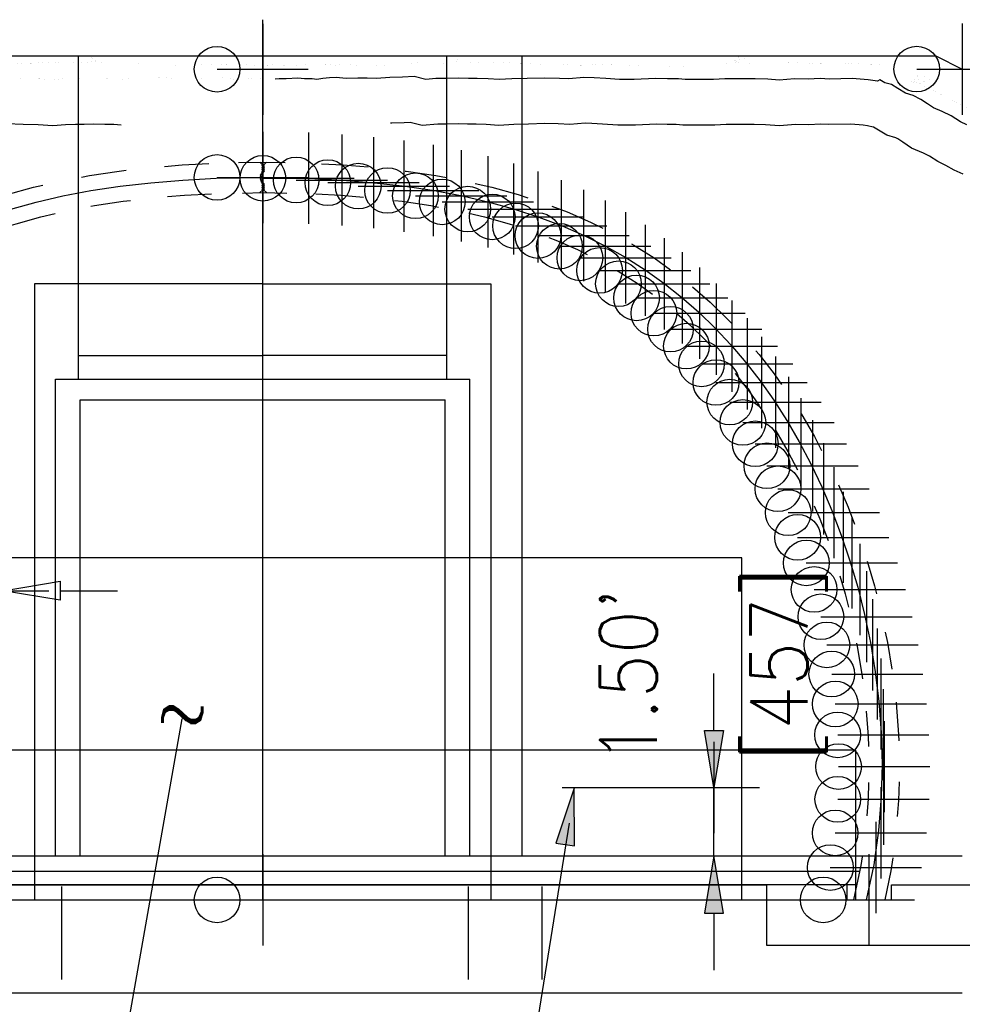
# Model space of a CAD drawing. Extents: x 10 to 1164, y 0 to 483.
# Tile 8 of 17: x 84 to 105, y 165 to 186. Entities that reach past the tile are written whole.
import ezdxf
from ezdxf.enums import TextEntityAlignment as Align

# ---------------------------------------------------------------- set-up
doc = ezdxf.new("R2010")
doc.units = 0
doc.header["$LTSCALE"] = 25.4
doc.header["$MEASUREMENT"] = 0
doc.layers.get('0').update_dxf_attribs({"linetype": 'CONTINUOUS'})
doc.layers.get('DEFPOINTS').update_dxf_attribs({"linetype": 'CONTINUOUS'})
for name, color, linetype in [('ARC', 7, 'CONTINUOUS'), ('ARC-CENT', 1, 'CONTINUOUS'), ('ARC-CONST', 1, 'CONTINUOUS'), ('ARC-FTNG', 7, 'CONTINUOUS'), ('ARC-GRD', 1, 'CONTINUOUS'), ('ARC-PTS', 1, 'CONTINUOUS'), ('ARC-SOIL', 1, 'CONTINUOUS'), ('ARC-STR', 7, 'CONTINUOUS'), ('DWG-LINES', 7, 'CONTINUOUS'), ('HATCH', 7, 'CONTINUOUS'), ('LABELS', 7, 'CONTINUOUS'), ('POINTS', 1, 'CONTINUOUS'), ('TEXT', 7, 'CONTINUOUS'), ('TRASH', 1, 'CONTINUOUS')]:
    doc.layers.add(name, color=color, linetype=linetype)
doc.styles.add('TXT_SHX', font='txt.shx')

# ---------------------------------------------------------------- blocks, each defined once
blk = doc.blocks.new('2FL')
at = {"layer": 'DWG-LINES', "color": 1, "linetype": 'CONTINUOUS', "const_width": 0.00025}
blk.add_lwpolyline([(-0.12, -1.39), (-0.12, -3.25), (-0.31, -3.25), (-0.31, -1.46, -0.342997), (-0.31, 1.46), (-0.31, 3.25), (-0.12, 3.25), (-0.12, 1.39)], format="xyb", dxfattribs=at)
blk.add_lwpolyline([(0.12, -3.25), (0.12, -1.65, -0.454859), (0.12, 1.65), (0.12, 3.25), (0.31, 3.25), (0.31, 1.56, 0.480384), (0.31, -1.56), (0.31, -3.25)], format="xyb", close=True, dxfattribs=at)
at = {"layer": 'HATCH', "color": 6, "linetype": 'CONTINUOUS'}
for p, q in [((-0.31, 3.16), (-0.23, 3.25)), ((-0.31, 2.99), (-0.12, 3.17)), ((-0.31, 2.63), (-0.12, 2.82)), ((-0.31, 2.46), (-0.12, 2.64)), ((0.12, 3.07), (0.3, 3.25)), ((0.12, 2.89), (0.31, 3.08)), ((0.12, 2.54), (0.31, 2.73)), ((-0.81, 0.01), (-0.61, 0.21)), ((-0.81, -0.16), (-0.65, 0)), ((-0.78, 0.4), (-0.53, 0.65)), ((-0.73, 0.63), (-0.41, 0.94)), ((-0.65, 0), (-0.62, 0.02)), ((-0.62, 0.02), (-0.43, 0.22)), ((-0.61, 0.21), (-0.39, 0.44)), ((-0.53, 0.65), (-0.16, 1.02)), ((-0.45, 1.25), (-0.12, 1.58)), ((-0.41, 0.94), (0.31, 1.67)), ((-0.31, 2.1), (-0.17, 2.25)), ((-0.31, 1.93), (-0.12, 2.11)), ((-0.31, 1.57), (-0.12, 1.76)), ((-0.17, 2.25), (-0.12, 2.29)), ((0.12, 2.36), (0.31, 2.55)), ((0.12, 2.01), (0.31, 2.2)), ((0.12, 1.83), (0.31, 2.02)), ((-0.77, -0.47), (-0.6, -0.31)), ((-0.73, -0.61), (-0.58, -0.46)), ((-0.64, -0.88), (-0.5, -0.73)), ((-0.6, -0.31), (-0.43, -0.14)), ((-0.59, -1), (-0.45, -0.86)), ((-0.58, -0.46), (-0.42, -0.3)), ((-0.5, -0.73), (-0.35, -0.59)), ((-0.47, -1.23), (-0.33, -1.1)), ((-0.45, -0.86), (-0.3, -0.72)), ((-0.4, -1.34), (-0.26, -1.21)), ((-0.33, -1.1), (-0.19, -0.96)), ((-0.31, -1.61), (-0.12, -1.42)), ((-0.31, -1.79), (-0.12, -1.6)), ((-0.31, -2.14), (-0.12, -1.95)), ((-0.31, -2.32), (-0.12, -2.13)), ((-0.31, -2.67), (-0.12, -2.48)), ((-0.26, -1.21), (-0.13, -1.07)), ((-0.11, -1.41), (0.02, -1.28)), ((-0.03, -1.5), (0.1, -1.37)), ((0.12, -1.7), (0.29, -1.54)), ((0.12, -1.88), (0.31, -1.69)), ((0.12, -2.23), (0.31, -2.04)), ((0.12, -2.41), (0.31, -2.22)), ((0.12, -2.76), (0.31, -2.58)), ((-0.31, -2.85), (-0.12, -2.66)), ((-0.31, -3.2), (-0.12, -3.01)), ((-0.19, -3.25), (-0.12, -3.19)), ((0.12, -2.94), (0.31, -2.75)), ((0.17, -3.25), (0.31, -3.11))]:
    blk.add_line(p, q, dxfattribs=at)
at = {"layer": 'LABELS', "color": 253, "linetype": 'CONTINUOUS'}
for p, q in [((-0.12, 3.25), (-0.88, 4)), ((0.12, 3.25), (0.88, 4)), ((-0.88, -4), (-0.12, -3.25)), ((0.88, -4), (0.12, -3.25))]:
    blk.add_line(p, q, dxfattribs=at)
blk = doc.blocks.new('2FL0')
at = {"layer": 'DWG-LINES', "color": 1, "linetype": 'CONTINUOUS', "const_width": 0.00025}
blk.add_lwpolyline([(-0.12, -1.39), (-0.12, -3.25), (-0.31, -3.25), (-0.31, -1.46, -0.342997), (-0.31, 1.46), (-0.31, 3.25), (-0.12, 3.25), (-0.12, 1.39)], format="xyb", dxfattribs=at)
blk.add_lwpolyline([(0.12, -3.25), (0.12, -1.65, -0.454859), (0.12, 1.65), (0.12, 3.25), (0.31, 3.25), (0.31, 1.56, 0.480384), (0.31, -1.56), (0.31, -3.25)], format="xyb", close=True, dxfattribs=at)
at = {"layer": 'HATCH', "color": 6, "linetype": 'CONTINUOUS'}
for p, q in [((-0.31, 3.16), (-0.23, 3.25)), ((-0.31, 2.99), (-0.12, 3.17)), ((-0.31, 2.63), (-0.12, 2.82)), ((-0.31, 2.46), (-0.12, 2.64)), ((0.12, 3.07), (0.3, 3.25)), ((0.12, 2.89), (0.31, 3.08)), ((0.12, 2.54), (0.31, 2.73)), ((-0.81, 0.01), (-0.61, 0.21)), ((-0.81, -0.16), (-0.65, 0)), ((-0.78, 0.4), (-0.53, 0.65)), ((-0.73, 0.63), (-0.41, 0.94)), ((-0.65, 0), (-0.62, 0.02)), ((-0.62, 0.02), (-0.43, 0.22)), ((-0.61, 0.21), (-0.39, 0.44)), ((-0.53, 0.65), (-0.16, 1.02)), ((-0.45, 1.25), (-0.12, 1.58)), ((-0.41, 0.94), (0.31, 1.67)), ((-0.31, 2.1), (-0.17, 2.25)), ((-0.31, 1.93), (-0.12, 2.11)), ((-0.31, 1.57), (-0.12, 1.76)), ((-0.17, 2.25), (-0.12, 2.29)), ((0.12, 2.36), (0.31, 2.55)), ((0.12, 2.01), (0.31, 2.2)), ((0.12, 1.83), (0.31, 2.02)), ((-0.77, -0.47), (-0.6, -0.31)), ((-0.73, -0.61), (-0.58, -0.46)), ((-0.64, -0.88), (-0.5, -0.73)), ((-0.6, -0.31), (-0.43, -0.14)), ((-0.59, -1), (-0.45, -0.86)), ((-0.58, -0.46), (-0.42, -0.3)), ((-0.5, -0.73), (-0.35, -0.59)), ((-0.47, -1.23), (-0.33, -1.1)), ((-0.45, -0.86), (-0.3, -0.72)), ((-0.4, -1.34), (-0.26, -1.21)), ((-0.33, -1.1), (-0.19, -0.96)), ((-0.31, -1.61), (-0.12, -1.42)), ((-0.31, -1.79), (-0.12, -1.6)), ((-0.31, -2.14), (-0.12, -1.95)), ((-0.31, -2.32), (-0.12, -2.13)), ((-0.31, -2.67), (-0.12, -2.48)), ((-0.26, -1.21), (-0.13, -1.07)), ((-0.11, -1.41), (0.02, -1.28)), ((-0.03, -1.5), (0.1, -1.37)), ((0.12, -1.7), (0.29, -1.54)), ((0.12, -1.88), (0.31, -1.69)), ((0.12, -2.23), (0.31, -2.04)), ((0.12, -2.41), (0.31, -2.22)), ((0.12, -2.76), (0.31, -2.58)), ((-0.31, -2.85), (-0.12, -2.66)), ((-0.31, -3.2), (-0.12, -3.01)), ((-0.19, -3.25), (-0.12, -3.19)), ((0.12, -2.94), (0.31, -2.75)), ((0.17, -3.25), (0.31, -3.11))]:
    blk.add_line(p, q, dxfattribs=at)
at = {"layer": 'LABELS', "color": 253, "linetype": 'CONTINUOUS'}
for p, q in [((-0.12, 3.25), (-0.88, 4)), ((0.12, 3.25), (0.88, 4)), ((-0.88, -4), (-0.12, -3.25)), ((0.88, -4), (0.12, -3.25))]:
    blk.add_line(p, q, dxfattribs=at)
blk = doc.blocks.new('ARC_D0')
at = {"layer": 'ARC', "color": 7, "linetype": 'CONTINUOUS'}
for points in [[(-3.972, 15.841), (-3.797, 15.874), (-3.144, 15.972), (-2.989, 15.99)], [(-2.152, 16.076), (-1.761, 16.108), (-1.183, 16.139)], [(-0.529, 16.157), (0, 16.167), (0.492, 16.157)], [(1.288, 16.133), (1.761, 16.108), (2.309, 16.063)], [(3.125, 15.974), (3.144, 15.972), (3.797, 15.874), (4.027, 15.83)], [(-5.79, 15.395), (-5.598, 15.458), (-5.023, 15.617), (-4.816, 15.665)], [(4.66, 15.701), (5.023, 15.617), (5.598, 15.458), (5.811, 15.388)], [(-3.766, 15.201), (-3.685, 15.216), (-3.056, 15.311), (-2.895, 15.33)], [(-2.088, 15.412), (-1.716, 15.443), (-1.119, 15.475)], [(-0.442, 15.492), (0, 15.5), (0.529, 15.49)], [(1.163, 15.472), (1.716, 15.443), (2.207, 15.403)], [(2.887, 15.33), (3.056, 15.311), (3.685, 15.216), (3.851, 15.185)], [(-7.29, 14.803), (-7.182, 14.856), (-6.676, 15.078), (-6.462, 15.159)], [(6.336, 15.207), (6.676, 15.078), (7.182, 14.856), (7.453, 14.721)], [(-5.505, 14.787), (-5.405, 14.819), (-4.859, 14.971), (-4.547, 15.043)], [(4.517, 15.049), (4.859, 14.971), (5.405, 14.819), (5.499, 14.789)], [(-7.066, 14.169), (-6.9, 14.252), (-6.424, 14.46), (-6.203, 14.544)], [(6.274, 14.517), (6.424, 14.46), (6.9, 14.252), (7.112, 14.146)], [(-8.922, 13.824), (-8.578, 14.069), (-8.132, 14.352), (-8.111, 14.364)], [(8.082, 14.38), (8.132, 14.352), (8.578, 14.069), (8.94, 13.811)], [(-8.552, 13.269), (-8.206, 13.515), (-7.829, 13.754)], [(7.77, 13.79), (7.789, 13.78), (8.206, 13.515), (8.542, 13.276)], [(9.418, 13.438), (9.806, 13.098), (10.181, 12.735), (10.274, 12.636)], [(-10.322, 12.584), (-10.181, 12.735), (-9.806, 13.098), (-9.585, 13.292)], [(-9.791, 12.177), (-9.705, 12.268), (-9.354, 12.608), (-9.179, 12.761)], [(9.075, 12.852), (9.354, 12.608), (9.705, 12.268), (9.827, 12.137)], [(-11.346, 11.334), (-11.208, 11.53), (-10.881, 11.951), (-10.746, 12.11)], [(10.81, 12.035), (10.881, 11.951), (11.208, 11.53), (11.37, 11.299)], [(-10.881, 10.837), (-10.672, 11.133), (-10.364, 11.53), (-10.281, 11.628)], [(10.358, 11.538), (10.364, 11.53), (10.672, 11.133), (10.881, 10.837)], [(-12.267, 9.82), (-12.091, 10.153), (-11.813, 10.631), (-11.762, 10.71)], [(11.8, 10.651), (11.813, 10.631), (12.091, 10.153), (12.251, 9.852)], [(-11.735, 9.4), (-11.508, 9.829), (-11.272, 10.235)], [(11.248, 10.277), (11.508, 9.829), (11.72, 9.428)], [(12.618, 9.098), (12.829, 8.605), (12.971, 8.235)], [(-13.031, 8.077), (-12.829, 8.605), (-12.657, 9.008)], [(12.09, 8.637), (12.211, 8.355), (12.394, 7.878)], [(-12.417, 7.817), (-12.414, 7.826), (-12.211, 8.355), (-12.097, 8.622)], [(-13.496, 6.537), (-13.409, 6.886), (-13.235, 7.478), (-13.229, 7.494)], [(13.251, 7.422), (13.409, 6.886), (13.453, 6.709)], [(-12.887, 6.226), (-12.766, 6.71), (-12.6, 7.272)], [(12.651, 7.1), (12.766, 6.71), (12.84, 6.415)], [(-13.819, 4.845), (-13.802, 4.99), (-13.694, 5.642), (-13.621, 5.993)], [(13.646, 5.87), (13.694, 5.642), (13.791, 5.054)], [(13.017, 5.625), (13.038, 5.519), (13.141, 4.896), (13.147, 4.846)], [(-13.173, 4.632), (-13.141, 4.896), (-13.038, 5.519), (-13.026, 5.582)], [(13.881, 4.333), (13.883, 4.318), (13.935, 3.626), (13.939, 3.487)], [(-13.947, 3.205), (-13.935, 3.626), (-13.886, 4.272)], [(13.228, 4.134), (13.269, 3.591), (13.275, 3.363)], [(-13.283, 3.081), (-13.269, 3.591), (-13.234, 4.053)], [(-13.901, 1.721), (-13.937, 2.177), (-13.949, 2.658)], [(-13.223, 1.599), (-13.271, 2.212), (-13.277, 2.471)], [(13.28, 2.57), (13.271, 2.212), (13.242, 1.843)], [(13.947, 2.587), (13.937, 2.177), (13.909, 1.827)], [(-13.632, 0), (-13.767, 0.641), (-13.806, 0.917)], [(-12.951, 0), (-13.11, 0.756), (-13.142, 0.981)], [(13.137, 0.944), (13.11, 0.756), (12.951, 0)], [(13.808, 0.926), (13.767, 0.641), (13.632, 0)]]:
    blk.add_lwpolyline(points, dxfattribs=at)

msp = doc.modelspace()

# ---------------------------------------------------------------- hatches: boundary and pattern name
at = {"linetype": 'CONTINUOUS'}
for points in [[(99.205, 170.788), (99.622, 170.788), (99.414, 169.538)], [(99.205, 166.788), (99.622, 166.788), (99.414, 168.038)]]:
    msp.add_hatch(color=7, dxfattribs=at).paths.add_polyline_path(points)
at = {"layer": 'TEXT', "linetype": 'CONTINUOUS'}
msp.add_hatch(color=7, dxfattribs=at).paths.add_polyline_path([(95.949, 168.322), (96.36, 168.257), (96.349, 169.524)])

# ---------------------------------------------------------------- linework, layer by layer
at = {"color": 7, "linetype": 'CONTINUOUS'}
for p, q in [((104.739, 185.278), (104.948, 185.278)), ((85.088, 173.85), (86.338, 173.85)), ((99.414, 170.788), (99.414, 172.038)), ((97.09, 169.538), (99.914, 169.538)), ((99.414, 168.038), (99.414, 169.538)), ((76.384, 168.038), (102.663, 168.038)), ((97.698, 168.038), (99.914, 168.038)), ((102.663, 168.038), (104.857, 168.038)), ((76.44, 167.704), (102.607, 167.704)), ((99.414, 166.788), (99.414, 165.538))]:
    msp.add_line(p, q, dxfattribs=at)
msp.add_lwpolyline([(74.19, 185.278), (74.773, 185.575), (104.273, 185.575), (104.857, 185.278)], dxfattribs=at)
for points in [[(85.088, 174.059), (85.088, 173.642), (83.838, 173.85)], [(99.205, 170.788), (99.622, 170.788), (99.414, 169.538)], [(99.205, 166.788), (99.622, 166.788), (99.414, 168.038)]]:
    msp.add_lwpolyline(points, close=True, dxfattribs=at)
at = {"layer": 'ARC-CENT', "color": 7, "linetype": 'CONTINUOUS'}
msp.add_lwpolyline([(84.002, 182.214), (84.56, 182.368), (85.145, 182.504), (85.759, 182.619), (86.401, 182.716), (87.072, 182.793), (87.771, 182.851), (88.504, 182.89), (89.523, 182.909), (90.543, 182.89), (91.276, 182.851), (91.975, 182.793), (92.646, 182.716), (93.288, 182.619), (93.901, 182.504), (94.487, 182.368), (95.045, 182.214), (95.578, 182.04), (96.086, 181.847), (96.572, 181.635), (97.036, 181.403), (97.48, 181.152), (97.906, 180.881), (98.314, 180.592), (98.704, 180.283), (99.079, 179.955), (99.438, 179.607), (99.782, 179.24), (100.111, 178.854), (100.425, 178.448), (100.725, 178.024), (101.01, 177.579), (101.28, 177.116), (101.535, 176.633), (101.775, 176.131), (101.998, 175.61), (102.205, 175.069), (102.394, 174.509), (102.564, 173.93), (102.714, 173.331), (102.843, 172.713), (102.948, 172.076), (103.027, 171.42), (103.078, 170.744), (103.098, 170.049), (103.081, 169.334), (103.022, 168.6), (102.916, 167.847), (102.753, 167.075)], dxfattribs=at)
msp.add_lwpolyline([(84.002, 182.214), (84.56, 182.368), (85.145, 182.504), (85.759, 182.619), (86.401, 182.716), (87.072, 182.793), (87.771, 182.851), (88.504, 182.89), (89.523, 182.909), (90.543, 182.89), (91.276, 182.851), (91.975, 182.793), (92.646, 182.716), (93.288, 182.619), (93.901, 182.504), (94.487, 182.368), (95.045, 182.214), (95.578, 182.04), (96.086, 181.847), (96.572, 181.635), (97.036, 181.403), (97.48, 181.152), (97.906, 180.881), (98.314, 180.592), (98.704, 180.283), (99.079, 179.955), (99.438, 179.607), (99.782, 179.24), (100.111, 178.854), (100.425, 178.448), (100.725, 178.024), (101.01, 177.579), (101.28, 177.116), (101.535, 176.633), (101.775, 176.131), (101.998, 175.61), (102.205, 175.069), (102.394, 174.509), (102.564, 173.93), (102.714, 173.331), (102.843, 172.713), (102.948, 172.076), (103.027, 171.42), (103.078, 170.744), (103.098, 170.049), (103.081, 169.334), (103.022, 168.6), (102.916, 167.847), (102.753, 167.075)], dxfattribs=at)
at = {"layer": 'ARC-CONST', "color": 7, "linetype": 'CONTINUOUS'}
for p, q in [((104.857, 186.283), (104.857, 184.283)), ((104.857, 186.283), (104.857, 184.283)), ((104.273, 185.575), (104.857, 185.283)), ((104.273, 185.575), (104.857, 185.283)), ((103.857, 185.283), (105.857, 185.283)), ((103.857, 185.283), (105.857, 185.283)), ((89.523, 168.075), (89.523, 166.075)), ((89.523, 168.075), (89.523, 166.075)), ((88.523, 167.075), (90.523, 167.075)), ((88.523, 167.075), (90.523, 167.075))]:
    msp.add_line(p, q, dxfattribs=at)
for centre in [(103.857, 185.283), (103.857, 185.283), (88.523, 167.075), (88.523, 167.075)]:
    msp.add_circle(centre, 0.5, dxfattribs=at)
at = {"layer": 'ARC-FTNG', "color": 7, "linetype": 'CONTINUOUS'}
msp.add_lwpolyline([(103.307, 167.075), (103.307, 167.408), (105.575, 167.408), (105.575, 166.075), (100.575, 166.075), (100.575, 167.408), (101.588, 167.41), (102.329, 167.408), (102.329, 167.075)], close=True, dxfattribs=at)
at = {"layer": 'ARC-GRD', "color": 253, "linetype": 'CONTINUOUS'}
msp.add_line((89.523, 167.075), (89.523, 186.365), dxfattribs=at)
msp.add_line((89.523, 167.075), (89.523, 186.365), dxfattribs=at)
for points in [[(89.523, 180.575), (84.523, 180.575), (84.523, 167.075)], [(89.523, 180.575), (84.523, 180.575), (84.523, 167.075)], [(89.523, 180.575), (94.523, 180.575), (94.523, 167.075)], [(89.523, 180.575), (94.523, 180.575), (94.523, 167.075)], [(89.523, 167.075), (100.023, 167.075), (100.023, 174.575), (79.023, 174.575), (79.023, 167.075)], [(89.523, 167.075), (100.023, 167.075), (100.023, 174.575), (79.023, 174.575), (79.023, 167.075)], [(89.523, 167.075), (102.523, 167.075), (102.523, 170.354), (76.523, 170.354), (76.523, 167.075)], [(89.523, 167.075), (102.523, 167.075), (102.523, 170.354), (76.523, 170.354), (76.523, 167.075)]]:
    msp.add_lwpolyline(points, dxfattribs=at)
msp.add_lwpolyline([(89.523, 167.075), (102.523, 167.075), (102.523, 167.403), (76.523, 167.403), (76.523, 167.075)], close=True, dxfattribs=at)
msp.add_lwpolyline([(89.523, 167.075), (102.523, 167.075), (102.523, 167.403), (76.523, 167.403), (76.523, 167.075)], close=True, dxfattribs=at)
at = {"layer": 'ARC-PTS', "color": 5, "linetype": 'CONTINUOUS'}
for p, q in [((89.523, 183.909), (89.523, 181.909)), ((89.523, 183.909), (89.523, 181.909)), ((90.528, 183.89), (90.528, 181.89)), ((90.528, 183.89), (90.528, 181.89)), ((91.257, 183.852), (91.257, 181.852)), ((91.257, 183.852), (91.257, 181.852)), ((91.951, 183.794), (91.951, 181.794)), ((91.951, 183.794), (91.951, 181.794)), ((92.619, 183.718), (92.619, 181.718)), ((92.619, 183.718), (92.619, 181.718)), ((93.259, 183.622), (93.259, 181.622)), ((93.259, 183.622), (93.259, 181.622)), ((93.872, 183.506), (93.872, 181.506)), ((93.872, 183.506), (93.872, 181.506)), ((94.458, 183.371), (94.458, 181.371)), ((94.458, 183.371), (94.458, 181.371)), ((95.018, 183.216), (95.018, 181.216)), ((95.018, 183.216), (95.018, 181.216)), ((95.554, 183.042), (95.554, 181.042)), ((95.554, 183.042), (95.554, 181.042)), ((88.523, 182.909), (90.523, 182.909)), ((88.523, 182.909), (90.523, 182.909)), ((89.528, 182.89), (91.528, 182.89)), ((89.528, 182.89), (91.528, 182.89)), ((90.257, 182.852), (92.257, 182.852)), ((90.257, 182.852), (92.257, 182.852)), ((90.951, 182.794), (92.951, 182.794)), ((90.951, 182.794), (92.951, 182.794)), ((96.067, 182.848), (96.067, 180.848)), ((96.067, 182.848), (96.067, 180.848)), ((91.619, 182.718), (93.619, 182.718)), ((91.619, 182.718), (93.619, 182.718)), ((92.259, 182.622), (94.259, 182.622)), ((92.259, 182.622), (94.259, 182.622)), ((96.557, 182.633), (96.557, 180.633)), ((96.557, 182.633), (96.557, 180.633)), ((92.872, 182.506), (94.872, 182.506)), ((92.872, 182.506), (94.872, 182.506)), ((93.458, 182.371), (95.458, 182.371)), ((93.458, 182.371), (95.458, 182.371)), ((97.027, 182.4), (97.027, 180.4)), ((97.027, 182.4), (97.027, 180.4)), ((94.018, 182.216), (96.018, 182.216)), ((94.018, 182.216), (96.018, 182.216)), ((97.477, 182.146), (97.477, 180.146)), ((97.477, 182.146), (97.477, 180.146)), ((94.554, 182.042), (96.554, 182.042)), ((94.554, 182.042), (96.554, 182.042)), ((95.067, 181.848), (97.067, 181.848)), ((95.067, 181.848), (97.067, 181.848)), ((97.908, 181.872), (97.908, 179.872)), ((97.908, 181.872), (97.908, 179.872)), ((95.557, 181.633), (97.557, 181.633)), ((95.557, 181.633), (97.557, 181.633)), ((98.321, 181.579), (98.321, 179.579)), ((98.321, 181.579), (98.321, 179.579)), ((96.027, 181.4), (98.027, 181.4)), ((96.027, 181.4), (98.027, 181.4)), ((98.718, 181.267), (98.718, 179.267)), ((98.718, 181.267), (98.718, 179.267)), ((96.477, 181.146), (98.477, 181.146)), ((96.477, 181.146), (98.477, 181.146)), ((96.908, 180.872), (98.908, 180.872)), ((96.908, 180.872), (98.908, 180.872)), ((99.097, 180.934), (99.097, 178.934)), ((99.097, 180.934), (99.097, 178.934)), ((97.321, 180.579), (99.321, 180.579)), ((97.321, 180.579), (99.321, 180.579)), ((99.461, 180.583), (99.461, 178.583)), ((99.461, 180.583), (99.461, 178.583)), ((97.718, 180.267), (99.718, 180.267)), ((97.718, 180.267), (99.718, 180.267)), ((99.809, 180.212), (99.809, 178.212)), ((99.809, 180.212), (99.809, 178.212)), ((98.097, 179.934), (100.097, 179.934)), ((98.097, 179.934), (100.097, 179.934)), ((100.141, 179.823), (100.141, 177.823)), ((100.141, 179.823), (100.141, 177.823)), ((98.461, 179.583), (100.461, 179.583)), ((98.461, 179.583), (100.461, 179.583)), ((100.458, 179.414), (100.458, 177.414)), ((100.458, 179.414), (100.458, 177.414)), ((98.809, 179.212), (100.809, 179.212)), ((98.809, 179.212), (100.809, 179.212)), ((100.761, 178.986), (100.761, 176.986)), ((100.761, 178.986), (100.761, 176.986)), ((99.141, 178.823), (101.141, 178.823)), ((99.141, 178.823), (101.141, 178.823)), ((101.048, 178.539), (101.048, 176.539)), ((101.048, 178.539), (101.048, 176.539)), ((99.458, 178.414), (101.458, 178.414)), ((99.458, 178.414), (101.458, 178.414)), ((101.32, 178.073), (101.32, 176.073)), ((101.32, 178.073), (101.32, 176.073)), ((99.761, 177.986), (101.761, 177.986)), ((99.761, 177.986), (101.761, 177.986)), ((101.576, 177.589), (101.576, 175.589)), ((101.576, 177.589), (101.576, 175.589)), ((100.048, 177.539), (102.048, 177.539)), ((100.048, 177.539), (102.048, 177.539)), ((100.32, 177.073), (102.32, 177.073)), ((100.32, 177.073), (102.32, 177.073)), ((101.817, 177.085), (101.817, 175.085)), ((101.817, 177.085), (101.817, 175.085)), ((100.576, 176.589), (102.576, 176.589)), ((100.576, 176.589), (102.576, 176.589)), ((102.041, 176.562), (102.041, 174.562)), ((102.041, 176.562), (102.041, 174.562)), ((100.817, 176.085), (102.817, 176.085)), ((100.817, 176.085), (102.817, 176.085)), ((102.248, 176.021), (102.248, 174.021)), ((102.248, 176.021), (102.248, 174.021)), ((101.041, 175.562), (103.041, 175.562)), ((101.041, 175.562), (103.041, 175.562)), ((102.438, 175.46), (102.438, 173.46)), ((102.438, 175.46), (102.438, 173.46)), ((101.248, 175.021), (103.248, 175.021)), ((101.248, 175.021), (103.248, 175.021)), ((102.609, 174.88), (102.609, 172.88)), ((102.609, 174.88), (102.609, 172.88)), ((101.438, 174.46), (103.438, 174.46)), ((101.438, 174.46), (103.438, 174.46)), ((102.759, 174.282), (102.759, 172.282)), ((102.759, 174.282), (102.759, 172.282)), ((101.609, 173.88), (103.609, 173.88)), ((101.609, 173.88), (103.609, 173.88)), ((102.888, 173.663), (102.888, 171.663)), ((102.888, 173.663), (102.888, 171.663)), ((101.759, 173.282), (103.759, 173.282)), ((101.759, 173.282), (103.759, 173.282)), ((102.994, 173.026), (102.994, 171.026)), ((102.994, 173.026), (102.994, 171.026)), ((101.888, 172.663), (103.888, 172.663)), ((101.888, 172.663), (103.888, 172.663)), ((103.073, 172.369), (103.073, 170.369)), ((103.073, 172.369), (103.073, 170.369)), ((101.994, 172.026), (103.994, 172.026)), ((101.994, 172.026), (103.994, 172.026)), ((103.125, 171.692), (103.125, 169.692)), ((103.125, 171.692), (103.125, 169.692)), ((102.073, 171.369), (104.073, 171.369)), ((102.073, 171.369), (104.073, 171.369)), ((103.144, 170.996), (103.144, 168.996)), ((103.144, 170.996), (103.144, 168.996)), ((102.125, 170.692), (104.125, 170.692)), ((102.125, 170.692), (104.125, 170.692)), ((103.128, 170.28), (103.128, 168.28)), ((103.128, 170.28), (103.128, 168.28)), ((102.144, 169.996), (104.144, 169.996)), ((102.144, 169.996), (104.144, 169.996)), ((103.07, 169.543), (103.07, 167.543)), ((103.07, 169.543), (103.07, 167.543)), ((102.128, 169.28), (104.128, 169.28)), ((102.128, 169.28), (104.128, 169.28)), ((102.964, 168.785), (102.964, 166.785)), ((102.964, 168.785), (102.964, 166.785)), ((102.07, 168.543), (104.07, 168.543)), ((102.07, 168.543), (104.07, 168.543)), ((102.807, 168.075), (102.807, 166.075)), ((102.807, 168.075), (102.807, 166.075)), ((102.807, 168.075), (102.807, 166.075)), ((102.807, 168.075), (102.807, 166.075)), ((101.964, 167.785), (103.964, 167.785)), ((101.964, 167.785), (103.964, 167.785)), ((101.807, 167.075), (103.807, 167.075)), ((101.807, 167.075), (103.807, 167.075)), ((101.807, 167.075), (103.807, 167.075)), ((101.807, 167.075), (103.807, 167.075))]:
    msp.add_line(p, q, dxfattribs=at)
at = {"layer": 'ARC-PTS', "color": 7, "linetype": 'CONTINUOUS'}
msp.add_lwpolyline([(89.523, 182.909), (90.543, 182.89), (91.276, 182.851), (91.975, 182.793), (92.646, 182.716), (93.288, 182.619), (93.901, 182.504), (94.487, 182.368), (95.045, 182.214), (95.578, 182.04), (96.086, 181.847), (96.572, 181.635), (97.036, 181.403), (97.48, 181.152), (97.906, 180.881), (98.314, 180.592), (98.704, 180.283), (99.079, 179.955), (99.438, 179.607), (99.782, 179.24), (100.111, 178.854), (100.425, 178.448), (100.725, 178.024), (101.01, 177.579), (101.28, 177.116), (101.535, 176.633), (101.775, 176.131), (101.998, 175.61), (102.205, 175.069), (102.394, 174.509), (102.564, 173.93), (102.714, 173.331), (102.843, 172.713), (102.948, 172.076), (103.027, 171.42), (103.078, 170.744), (103.098, 170.049), (103.081, 169.334), (103.022, 168.6), (102.916, 167.847), (102.753, 167.075)], dxfattribs=at)
msp.add_lwpolyline([(89.523, 182.909), (90.543, 182.89), (91.276, 182.851), (91.975, 182.793), (92.646, 182.716), (93.288, 182.619), (93.901, 182.504), (94.487, 182.368), (95.045, 182.214), (95.578, 182.04), (96.086, 181.847), (96.572, 181.635), (97.036, 181.403), (97.48, 181.152), (97.906, 180.881), (98.314, 180.592), (98.704, 180.283), (99.079, 179.955), (99.438, 179.607), (99.782, 179.24), (100.111, 178.854), (100.425, 178.448), (100.725, 178.024), (101.01, 177.579), (101.28, 177.116), (101.535, 176.633), (101.775, 176.131), (101.998, 175.61), (102.205, 175.069), (102.394, 174.509), (102.564, 173.93), (102.714, 173.331), (102.843, 172.713), (102.948, 172.076), (103.027, 171.42), (103.078, 170.744), (103.098, 170.049), (103.081, 169.334), (103.022, 168.6), (102.916, 167.847), (102.753, 167.075)], dxfattribs=at)
at = {"layer": 'ARC-PTS', "color": 5, "linetype": 'CONTINUOUS'}
for centre in [(88.523, 182.909), (88.523, 182.909), (89.528, 182.89), (89.528, 182.89), (90.257, 182.852), (90.257, 182.852), (90.951, 182.794), (90.951, 182.794), (91.619, 182.718), (91.619, 182.718), (92.259, 182.622), (92.259, 182.622), (92.872, 182.506), (92.872, 182.506), (93.458, 182.371), (93.458, 182.371), (94.018, 182.216), (94.018, 182.216), (94.554, 182.042), (94.554, 182.042), (95.067, 181.848), (95.067, 181.848), (95.557, 181.633), (95.557, 181.633), (96.027, 181.4), (96.027, 181.4), (96.477, 181.146), (96.477, 181.146), (96.908, 180.872), (96.908, 180.872), (97.321, 180.579), (97.321, 180.579), (97.718, 180.267), (97.718, 180.267), (98.097, 179.934), (98.097, 179.934), (98.461, 179.583), (98.461, 179.583), (98.809, 179.212), (98.809, 179.212), (99.141, 178.823), (99.141, 178.823), (99.458, 178.414), (99.458, 178.414), (99.761, 177.986), (99.761, 177.986), (100.048, 177.539), (100.048, 177.539), (100.32, 177.073), (100.32, 177.073), (100.576, 176.589), (100.576, 176.589), (100.817, 176.085), (100.817, 176.085), (101.041, 175.562), (101.041, 175.562), (101.248, 175.021), (101.248, 175.021), (101.438, 174.46), (101.438, 174.46), (101.609, 173.88), (101.609, 173.88), (101.759, 173.282), (101.759, 173.282), (101.888, 172.663), (101.888, 172.663), (101.994, 172.026), (101.994, 172.026), (102.073, 171.369), (102.073, 171.369), (102.125, 170.692), (102.125, 170.692), (102.144, 169.996), (102.144, 169.996), (102.128, 169.28), (102.128, 169.28), (102.07, 168.543), (102.07, 168.543), (101.964, 167.785), (101.964, 167.785), (101.807, 167.075), (101.807, 167.075), (101.807, 167.075), (101.807, 167.075)]:
    msp.add_circle(centre, 0.5, dxfattribs=at)
at = {"layer": 'ARC-SOIL', "color": 234, "linetype": 'CONTINUOUS', "const_width": 0.00025}
for points in [[(84.107, 185.395), (84.301, 185.411), (84.49, 185.413), (84.624, 185.437), (84.744, 185.421), (84.898, 185.445), (85.02, 185.419), (85.171, 185.425), (85.327, 185.423), (85.483, 185.413), (85.595, 185.425), (85.727, 185.439), (85.86, 185.449), (85.852, 185.451), (85.735, 185.593), (85.83, 185.465), (85.85, 185.559), (85.87, 185.451), (85.922, 185.493), (85.872, 185.467), (85.87, 185.469), (86.032, 185.425), (86.232, 185.403), (86.485, 185.405), (86.501, 185.391), (86.739, 185.423), (87.009, 185.371), (87.346, 185.375), (87.668, 185.349), (87.869, 185.353), (88.007, 185.367), (88.311, 185.383), (88.536, 185.367), (88.622, 185.385), (88.866, 185.381), (89.09, 185.379), (89.391, 185.367), (89.591, 185.355), (89.765, 185.351), (89.901, 185.379)], [(84.107, 185.395), (84.301, 185.411), (84.49, 185.413), (84.624, 185.437), (84.744, 185.421), (84.898, 185.445), (85.02, 185.419), (85.171, 185.425), (85.327, 185.423), (85.483, 185.413), (85.595, 185.425), (85.727, 185.439), (85.86, 185.449), (85.852, 185.451), (85.735, 185.593), (85.83, 185.465), (85.85, 185.559), (85.87, 185.451), (85.922, 185.493), (85.872, 185.467), (85.87, 185.469), (86.032, 185.425), (86.232, 185.403), (86.485, 185.405), (86.501, 185.391), (86.739, 185.423), (87.009, 185.371), (87.346, 185.375), (87.668, 185.349), (87.869, 185.353), (88.007, 185.367), (88.311, 185.383), (88.536, 185.367), (88.622, 185.385), (88.866, 185.381), (89.09, 185.379), (89.391, 185.367), (89.591, 185.355), (89.765, 185.351), (89.901, 185.379)], [(104.959, 184.436), (104.746, 184.536), (104.57, 184.642), (104.392, 184.726), (104.246, 184.804), (104.142, 184.852), (104.013, 184.912), (103.933, 184.952), (104.152, 185.065), (103.997, 184.997), (104.055, 185.215), (103.933, 184.936), (103.855, 185.189), (103.895, 184.942), (103.759, 185.095), (103.825, 184.983), (103.699, 185.037), (103.635, 185.077), (103.583, 185.095), (103.483, 185.147), (103.397, 185.207), (103.282, 185.249), (103.202, 185.319), (103.062, 185.373), (102.992, 185.389), (102.824, 185.391), (102.601, 185.397), (102.389, 185.407), (102.247, 185.393), (102.127, 185.403), (102.017, 185.409), (101.878, 185.399), (101.664, 185.397), (101.54, 185.409), (101.444, 185.419), (101.316, 185.437), (101.193, 185.433), (101.047, 185.427), (100.853, 185.431), (100.703, 185.445), (100.554, 185.437), (100.382, 185.435), (100.272, 185.417), (100.13, 185.409), (100.04, 185.401), (100.038, 185.405), (100.088, 185.519), (99.99, 185.403), (99.944, 185.561), (99.946, 185.433), (99.845, 185.509), (99.908, 185.417), (99.845, 185.423), (99.691, 185.401), (99.603, 185.373), (99.437, 185.375), (99.341, 185.369), (99.188, 185.371), (99.034, 185.369), (98.608, 185.335), (98.321, 185.355), (98.109, 185.361), (97.881, 185.355), (97.732, 185.373), (97.584, 185.367), (97.408, 185.377), (97.224, 185.377), (97.033, 185.373), (96.771, 185.385), (96.501, 185.361), (96.326, 185.365), (96.082, 185.387), (95.862, 185.385), (95.687, 185.387), (95.517, 185.395), (95.323, 185.411), (95.133, 185.413), (95, 185.437), (94.88, 185.421), (94.726, 185.445), (94.604, 185.419), (94.452, 185.425), (94.297, 185.423), (94.141, 185.413), (94.029, 185.425), (93.897, 185.439), (93.763, 185.449), (93.771, 185.451), (93.889, 185.593), (93.793, 185.465), (93.773, 185.559), (93.753, 185.451), (93.701, 185.493), (93.751, 185.467), (93.753, 185.469), (93.592, 185.425), (93.392, 185.403), (93.138, 185.405), (93.122, 185.391), (92.885, 185.423), (92.615, 185.371), (92.278, 185.375), (91.956, 185.349), (91.754, 185.353), (91.616, 185.367), (91.313, 185.383), (91.087, 185.367), (91.001, 185.385), (90.758, 185.381), (90.534, 185.379), (90.232, 185.367), (90.033, 185.355), (89.859, 185.351), (89.723, 185.379)], [(104.959, 184.436), (104.746, 184.536), (104.57, 184.642), (104.392, 184.726), (104.246, 184.804), (104.142, 184.852), (104.013, 184.912), (103.933, 184.952), (104.152, 185.065), (103.997, 184.997), (104.055, 185.215), (103.933, 184.936), (103.855, 185.189), (103.895, 184.942), (103.759, 185.095), (103.825, 184.983), (103.699, 185.037), (103.635, 185.077), (103.583, 185.095), (103.483, 185.147), (103.397, 185.207), (103.282, 185.249), (103.202, 185.319), (103.062, 185.373), (102.992, 185.389), (102.824, 185.391), (102.601, 185.397), (102.389, 185.407), (102.247, 185.393), (102.127, 185.403), (102.017, 185.409), (101.878, 185.399), (101.664, 185.397), (101.54, 185.409), (101.444, 185.419), (101.316, 185.437), (101.193, 185.433), (101.047, 185.427), (100.853, 185.431), (100.703, 185.445), (100.554, 185.437), (100.382, 185.435), (100.272, 185.417), (100.13, 185.409), (100.04, 185.401), (100.038, 185.405), (100.088, 185.519), (99.99, 185.403), (99.944, 185.561), (99.946, 185.433), (99.845, 185.509), (99.908, 185.417), (99.845, 185.423), (99.691, 185.401), (99.603, 185.373), (99.437, 185.375), (99.341, 185.369), (99.188, 185.371), (99.034, 185.369), (98.608, 185.335), (98.321, 185.355), (98.109, 185.361), (97.881, 185.355), (97.732, 185.373), (97.584, 185.367), (97.408, 185.377), (97.224, 185.377), (97.033, 185.373), (96.771, 185.385), (96.501, 185.361), (96.326, 185.365), (96.082, 185.387), (95.862, 185.385), (95.687, 185.387), (95.517, 185.395), (95.323, 185.411), (95.133, 185.413), (95, 185.437), (94.88, 185.421), (94.726, 185.445), (94.604, 185.419), (94.452, 185.425), (94.297, 185.423), (94.141, 185.413), (94.029, 185.425), (93.897, 185.439), (93.763, 185.449), (93.771, 185.451), (93.889, 185.593), (93.793, 185.465), (93.773, 185.559), (93.753, 185.451), (93.701, 185.493), (93.751, 185.467), (93.753, 185.469), (93.592, 185.425), (93.392, 185.403), (93.138, 185.405), (93.122, 185.391), (92.885, 185.423), (92.615, 185.371), (92.278, 185.375), (91.956, 185.349), (91.754, 185.353), (91.616, 185.367), (91.313, 185.383), (91.087, 185.367), (91.001, 185.385), (90.758, 185.381), (90.534, 185.379), (90.232, 185.367), (90.033, 185.355), (89.859, 185.351), (89.723, 185.379)], [(83.925, 185.087), (84.301, 185.073), (84.638, 185.069), (84.918, 185.051), (85.159, 185.071), (85.403, 185.073), (85.589, 185.079), (85.818, 185.081), (86.078, 185.077), (86.306, 185.073), (86.525, 185.057), (86.781, 185.119), (87.039, 185.103), (87.31, 185.097), (87.604, 185.079), (87.814, 185.081), (88.011, 185.083), (88.269, 185.073), (88.493, 185.101), (88.636, 185.091), (88.786, 185.073), (88.914, 185.057), (89.018, 185.067), (89.186, 185.067), (89.329, 185.083), (89.587, 185.071), (89.741, 185.071), (89.829, 185.061)], [(83.925, 185.087), (84.301, 185.073), (84.638, 185.069), (84.918, 185.051), (85.159, 185.071), (85.403, 185.073), (85.589, 185.079), (85.818, 185.081), (86.078, 185.077), (86.306, 185.073), (86.525, 185.057), (86.781, 185.119), (87.039, 185.103), (87.31, 185.097), (87.604, 185.079), (87.814, 185.081), (88.011, 185.083), (88.269, 185.073), (88.493, 185.101), (88.636, 185.091), (88.786, 185.073), (88.914, 185.057), (89.018, 185.067), (89.186, 185.067), (89.329, 185.083), (89.587, 185.071), (89.741, 185.071), (89.829, 185.061)]]:
    msp.add_lwpolyline(points, dxfattribs=at)
at = {"layer": 'ARC-SOIL', "color": 234, "linetype": 'CONTINUOUS'}
for points in [[(104.957, 184.059), (104.815, 184.129), (104.616, 184.259), (104.412, 184.35), (104.228, 184.432), (104.096, 184.52), (103.947, 184.616), (103.783, 184.704), (103.611, 184.756), (103.445, 184.854), (103.306, 184.948), (103.162, 184.979), (103.052, 185.047), (103, 185.019), (102.79, 185.049), (102.441, 185.075), (101.948, 185.065), (101.744, 185.077), (101.476, 185.059), (101.179, 185.069), (100.843, 185.043), (100.596, 185.059), (100.314, 185.069), (100.016, 185.071), (99.651, 185.069), (99.405, 185.057), (99.303, 185.057), (99.104, 185.057), (98.784, 185.055), (98.638, 185.071), (98.393, 185.071), (98.135, 185.075), (97.668, 185.053), (97.342, 185.051), (97.041, 185.075), (96.791, 185.091), (96.565, 185.101), (96.23, 185.071), (96.03, 185.079), (95.699, 185.087), (95.323, 185.073), (94.986, 185.069), (94.706, 185.051), (94.464, 185.071), (94.221, 185.073), (94.035, 185.079), (93.805, 185.081), (93.546, 185.077), (93.318, 185.073), (93.098, 185.057), (92.843, 185.119), (92.585, 185.103), (92.313, 185.097), (92.02, 185.079), (91.81, 185.081), (91.612, 185.083), (91.355, 185.073), (91.131, 185.101), (90.987, 185.091), (90.838, 185.073), (90.71, 185.057), (90.606, 185.067), (90.438, 185.067), (90.294, 185.083), (90.037, 185.071), (89.883, 185.071), (89.795, 185.061)], [(104.957, 184.059), (104.815, 184.129), (104.616, 184.259), (104.412, 184.35), (104.228, 184.432), (104.096, 184.52), (103.947, 184.616), (103.783, 184.704), (103.611, 184.756), (103.445, 184.854), (103.306, 184.948), (103.162, 184.979), (103.052, 185.047), (103, 185.019), (102.79, 185.049), (102.441, 185.075), (101.948, 185.065), (101.744, 185.077), (101.476, 185.059), (101.179, 185.069), (100.843, 185.043), (100.596, 185.059), (100.314, 185.069), (100.016, 185.071), (99.651, 185.069), (99.405, 185.057), (99.303, 185.057), (99.104, 185.057), (98.784, 185.055), (98.638, 185.071), (98.393, 185.071), (98.135, 185.075), (97.668, 185.053), (97.342, 185.051), (97.041, 185.075), (96.791, 185.091), (96.565, 185.101), (96.23, 185.071), (96.03, 185.079), (95.699, 185.087), (95.323, 185.073), (94.986, 185.069), (94.706, 185.051), (94.464, 185.071), (94.221, 185.073), (94.035, 185.079), (93.805, 185.081), (93.546, 185.077), (93.318, 185.073), (93.098, 185.057), (92.843, 185.119), (92.585, 185.103), (92.313, 185.097), (92.02, 185.079), (91.81, 185.081), (91.612, 185.083), (91.355, 185.073), (91.131, 185.101), (90.987, 185.091), (90.838, 185.073), (90.71, 185.057), (90.606, 185.067), (90.438, 185.067), (90.294, 185.083), (90.037, 185.071), (89.883, 185.071), (89.795, 185.061)], [(83.919, 184.087), (84.276, 184.074), (84.6, 184.07), (84.927, 184.049), (85.205, 184.072), (85.423, 184.073), (85.609, 184.079), (85.815, 184.081), (86.062, 184.077), (86.261, 184.074), (86.418, 184.063)], [(83.919, 184.087), (84.276, 184.074), (84.6, 184.07), (84.927, 184.049), (85.205, 184.072), (85.423, 184.073), (85.609, 184.079), (85.815, 184.081), (86.062, 184.077), (86.261, 184.074), (86.418, 184.063)], [(104.873, 182.982), (104.678, 183.07), (104.494, 183.172), (104.32, 183.258), (104.135, 183.378), (104.003, 183.438), (103.744, 183.553), (103.55, 183.683), (103.44, 183.753), (103.398, 183.776), (103.206, 183.833), (102.912, 184.007), (102.905, 184.012), (102.78, 184.04), (102.778, 184.041), (102.682, 184.055), (102.414, 184.075), (101.928, 184.065), (101.748, 184.075), (101.493, 184.058), (101.201, 184.068), (100.85, 184.041), (100.546, 184.061), (100.293, 184.069), (100.016, 184.071), (99.678, 184.069), (99.43, 184.057), (99.107, 184.057), (98.733, 184.055), (98.584, 184.071), (98.385, 184.071), (98.151, 184.075), (97.694, 184.054), (97.306, 184.051), (96.969, 184.078), (96.737, 184.093), (96.588, 184.099), (96.254, 184.07), (95.998, 184.08), (95.705, 184.087), (95.348, 184.074), (95.024, 184.07), (94.697, 184.049), (94.419, 184.072), (94.2, 184.073), (94.014, 184.079), (93.809, 184.081), (93.562, 184.077), (93.363, 184.074), (93.015, 184.049), (92.754, 184.112), (92.627, 184.104), (92.355, 184.098), (92.326, 184.096)], [(104.873, 182.982), (104.678, 183.07), (104.494, 183.172), (104.32, 183.258), (104.135, 183.378), (104.003, 183.438), (103.744, 183.553), (103.55, 183.683), (103.44, 183.753), (103.398, 183.776), (103.206, 183.833), (102.912, 184.007), (102.905, 184.012), (102.78, 184.04), (102.778, 184.041), (102.682, 184.055), (102.414, 184.075), (101.928, 184.065), (101.748, 184.075), (101.493, 184.058), (101.201, 184.068), (100.85, 184.041), (100.546, 184.061), (100.293, 184.069), (100.016, 184.071), (99.678, 184.069), (99.43, 184.057), (99.107, 184.057), (98.733, 184.055), (98.584, 184.071), (98.385, 184.071), (98.151, 184.075), (97.694, 184.054), (97.306, 184.051), (96.969, 184.078), (96.737, 184.093), (96.588, 184.099), (96.254, 184.07), (95.998, 184.08), (95.705, 184.087), (95.348, 184.074), (95.024, 184.07), (94.697, 184.049), (94.419, 184.072), (94.2, 184.073), (94.014, 184.079), (93.809, 184.081), (93.562, 184.077), (93.363, 184.074), (93.015, 184.049), (92.754, 184.112), (92.627, 184.104), (92.355, 184.098), (92.326, 184.096)]]:
    msp.add_lwpolyline(points, dxfattribs=at)
at = {"layer": 'ARC-STR', "color": 7, "linetype": 'CONTINUOUS'}
for p, q in [((85.487, 178.485), (85.487, 185.569)), ((93.559, 178.485), (93.559, 185.569)), ((95.209, 168.038), (95.209, 185.569)), ((85.487, 179.008), (89.523, 179.008)), ((93.559, 179.008), (89.523, 179.008)), ((84.984, 168.038), (84.984, 178.485)), ((84.984, 178.485), (94.062, 178.485)), ((94.062, 168.038), (94.062, 178.485)), ((85.523, 168.038), (85.523, 178.038)), ((85.523, 178.038), (93.523, 178.038)), ((93.523, 168.038), (93.523, 178.038)), ((74.19, 165.038), (104.857, 165.038))]:
    msp.add_line(p, q, dxfattribs=at)
at = {"layer": 'DEFPOINTS', "color": 7, "linetype": 'CONTINUOUS'}
for p, q in [((82.838, 173.85), (84.838, 173.85)), ((99.414, 170.538), (99.414, 168.538)), ((96.09, 169.538), (98.09, 169.538)), ((98.414, 169.538), (100.414, 169.538)), ((96.698, 168.038), (98.698, 168.038))]:
    msp.add_line(p, q, dxfattribs=at)
at = {"layer": 'POINTS', "color": 5, "linetype": 'CONTINUOUS'}
for p, q in [((89.523, 186.278), (89.523, 184.278)), ((89.523, 186.278), (89.523, 184.278)), ((88.523, 185.278), (90.523, 185.278)), ((88.523, 185.278), (90.523, 185.278))]:
    msp.add_line(p, q, dxfattribs=at)
msp.add_circle((88.523, 185.278), 0.5, dxfattribs=at)
msp.add_circle((88.523, 185.278), 0.5, dxfattribs=at)
at = {"layer": 'TEXT', "color": 7, "linetype": 'CONTINUOUS'}
for p, q in [((87.753, 171.046), (85.504, 158.347)), ((96.237, 168.76), (94.244, 156.31))]:
    msp.add_line(p, q, dxfattribs=at)
msp.add_lwpolyline([(95.949, 168.322), (96.36, 168.257), (96.349, 169.524)], close=True, dxfattribs=at)
at = {"layer": 'TRASH', "color": 3, "linetype": 'CONTINUOUS'}
for p, q in [((78.489, 167.408), (100.557, 167.408)), ((78.489, 167.408), (100.557, 167.408)), ((85.119, 165.331), (85.119, 167.368)), ((85.119, 165.331), (85.119, 167.368)), ((94.032, 165.331), (94.032, 167.368)), ((94.032, 165.331), (94.032, 167.368)), ((95.649, 165.331), (95.649, 167.368)), ((95.649, 165.331), (95.649, 167.368)), ((78.489, 167.075), (100.557, 167.075)), ((78.489, 167.075), (100.557, 167.075))]:
    msp.add_line(p, q, dxfattribs=at)

# ---------------------------------------------------------------- block references
at = {"layer": 'TEXT', "linetype": 'CONTINUOUS'}
msp.add_blockref('ARC_D0', (89.523, 167.075), dxfattribs=at)
at = {"layer": 'TRASH', "linetype": 'CONTINUOUS', "xscale": 0.083333, "yscale": 0.083333, "zscale": 0.083333}
for name in ['2FL', '2FL0']:
    msp.add_blockref(name, (89.534, 182.909), dxfattribs=at)

# ---------------------------------------------------------------- texts
at = {"color": 7, "linetype": 'CONTINUOUS', "style": 'TXT_SHX', "width": 0.9}
msp.add_text("1.50'", height=1.25, rotation=90, dxfattribs=at).set_placement((98.164, 171.979), align=Align.CENTER)
msp.add_text('[457]', height=1.25, rotation=90, dxfattribs=at).set_placement((101.464, 170.123))
at = {"layer": 'TEXT', "color": 7, "linetype": 'CONTINUOUS', "style": 'TXT_SHX', "width": 0.9}
msp.add_text('~', height=1.25, dxfattribs=at).set_placement((87.181, 170.597))

doc.saveas('drawing.dxf')
